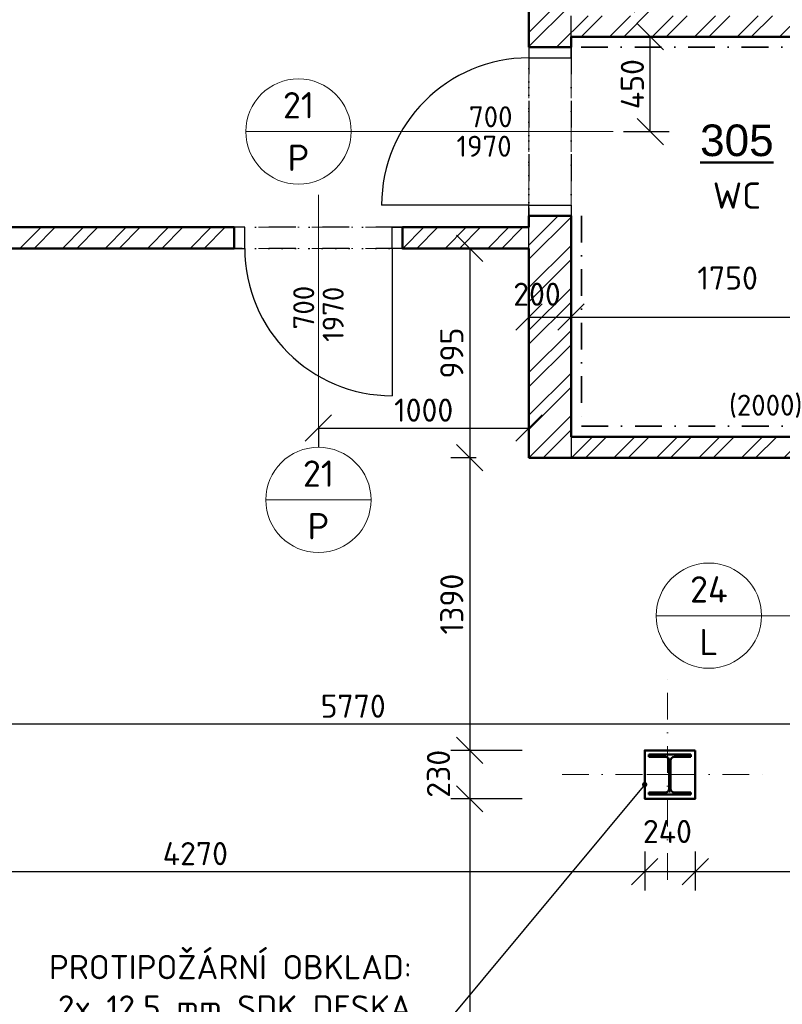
# Model space of a CAD drawing. Header units: millimetres. Extents: x -118752 to 407724, y -73278 to 155058.
# Tile 42 of 256: x 88355 to 91978, y -34874 to -30197. Entities that reach past the tile are written whole.
import ezdxf
from ezdxf.enums import TextEntityAlignment as Align

# ---------------------------------------------------------------- set-up
doc = ezdxf.new("R2010")
doc.units = ezdxf.units.MM
doc.header["$LTSCALE"] = 10
doc.linetypes.add('DASHDOT', pattern=[25.4, 12.7, -6.35, 0, -6.35])
doc.linetypes.add('DOT', pattern=[6.35, 0, -6.35])
for name, color, linetype, lineweight in [('CKBUBLINY', 1, 'Continuous', 18), ('CKBUBLINY_POPIS', 3, 'Continuous', 25), ('CKDVERE_', 7, 'Continuous', 25), ('CKDVERE_NADROVINOU', 1, 'DASHDOT', 18), ('CKDVERE_OSY', 1, 'Continuous', 18), ('CKDVERE_POPIS', 3, 'Continuous', 25), ('CKDVERE_ZARUBNE_RAM', 5, 'Continuous', 25), ('CKKOTY', 3, 'Continuous', 25), ('CKOBKLAD_POPIS', 3, 'Continuous', 25), ('CKPOPISM', 6, 'Continuous', 50), ('CKPOPISM_POPIS', 3, 'Continuous', 25), ('CKRASTR', 7, 'DASHDOT', 15), ('CKSTENY_NADROVINOU', 7, 'DASHDOT', 25), ('CKSTENY_PODROVINOU', 7, 'Continuous', 25), ('CKSTENY_REZ', 6, 'Continuous', 50), ('CKTEXTY_MALE', 3, 'Continuous', 18), ('CSPROFILY_OSY', 1, 'DASHDOT', 18), ('CSPROFILY_REZY', 4, 'Continuous', 50), ('obklady', 4, 'DASHDOT', 35), ('pohledy', 7, 'Continuous', 25), ('srafy', 7, 'Continuous', 18)]:
    doc.layers.add(name, color=color, linetype=linetype, lineweight=lineweight)
doc.layers.add('CKDVERE_DORAZ', color=7, linetype='DOT', lineweight=25, plot=False)
doc.styles.add('Arial', font='arial.ttf', dxfattribs={"width": 0.8})
doc.styles.get("Standard").update_dxf_attribs({"font": 'isocpeur.ttf'})
doc.dimstyles.new('CADKON', dxfattribs={"dimscale": 50, "dimtxt": 2.2, "dimasz": 2.5, "dimexe": 1.8, "dimexo": 5, "dimgap": 0.6, "dimtad": 1, "dimrnd": 1, "dimtxsty": 'Standard', "dimblk1": 'OBLIQUE', "dimblk2": 'OBLIQUE', "dimsah": 1, "dimcen": 2.5, "dimadec": 1, "dimazin": 2, "dimtfac": 1, "dimtdec": 4, "dimtix": 1, "dimtmove": 2, "dimatfit": 3, "dimldrblk": 'OPEN30', "dimfxl": 5, "dimfxlon": 1, "dimtolj": 1, "dimarcsym": 0})
doc.dimstyles.new('CADKON$7', dxfattribs={"dimscale": 100, "dimtxt": 2.5, "dimasz": 2.5, "dimexe": 1.8, "dimexo": 5, "dimgap": 0.6, "dimtad": 1, "dimrnd": 1, "dimtxsty": 'Standard', "dimblk1": 'OBLIQUE', "dimblk2": 'OBLIQUE', "dimsah": 1, "dimcen": 2.5, "dimadec": 1, "dimazin": 2, "dimtfac": 1, "dimtdec": 4, "dimtix": 1, "dimtmove": 0, "dimatfit": 3, "dimldrblk": 'DOTSMALL', "dimfxl": 5, "dimfxlon": 1, "dimtfill": 1, "dimtolj": 1, "dimarcsym": 0})

# ---------------------------------------------------------------- blocks, each defined once
blk = doc.blocks.new('_OBLIQUE')
at = {"color": 0, "linetype": 'ByBlock'}
blk.add_line((-0.5, -0.5), (0.5, 0.5), dxfattribs=at)
blk = doc.blocks.new('*D8097')
at = {"layer": 'CKKOTY', "color": 0, "lineweight": -2}
for p, q in [((90974.38723508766, -28677.97636134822), (90974.38723508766, -28945.74278788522)), ((90774.38723508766, -29285.74278788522), (90774.38723508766, -28945.74278788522)), ((90974.38723508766, -29035.74278788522), (90774.38723508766, -29035.74278788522))]:
    blk.add_line(p, q, dxfattribs=at)
at = {"layer": 'Defpoints', "color": 0}
for p in [(90774.38723508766, -29035.74278788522), (90974.38723508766, -29177.97636134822), (90774.38723508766, -30327.97636134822)]:
    blk.add_point(p, dxfattribs=at)
at = {"layer": 'CKKOTY', "color": 0, "lineweight": -2, "xscale": 125, "yscale": 125, "zscale": 125, "rotation": 180}
blk.add_blockref('_OBLIQUE', (90774.38723508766, -29035.74278788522), dxfattribs=at)
at = {"layer": 'CKKOTY', "color": 0, "lineweight": -2, "xscale": 125, "yscale": 125, "zscale": 125}
blk.add_blockref('_OBLIQUE', (90974.38723508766, -29035.74278788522), dxfattribs=at)
at = {"layer": 'CKKOTY', "color": 0, "insert": (90488.66010237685, -28848.31908248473), "char_height": 110, "attachment_point": 5}
blk.add_mtext('\\A1;200', dxfattribs=at)
blk = doc.blocks.new('_Open30')
at = {"color": 0, "lineweight": -2}
for p, q in [((-1, 0.26794919), (0, 0)), ((0, 0), (-1, -0.26794919)), ((0, 0), (-1, 0))]:
    blk.add_line(p, q, dxfattribs=at)
blk = doc.blocks.new('*D8098')
at = {"layer": 'CKKOTY', "color": 0, "lineweight": -2}
for p, q in [((87054.38729215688, -28782.98136134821), (87054.38729215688, -28945.74278788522)), ((90774.38723508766, -29285.74278788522), (90774.38723508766, -28945.74278788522)), ((90774.38723508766, -29035.74278788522), (87054.38729215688, -29035.74278788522))]:
    blk.add_line(p, q, dxfattribs=at)
at = {"layer": 'Defpoints', "color": 0}
for p in [(87054.38729215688, -29035.74278788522), (87054.38729215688, -29282.98136134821), (90774.38723508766, -30327.97636134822)]:
    blk.add_point(p, dxfattribs=at)
at = {"layer": 'CKKOTY', "color": 0, "lineweight": -2, "xscale": 125, "yscale": 125, "zscale": 125, "rotation": 180}
blk.add_blockref('_OBLIQUE', (87054.38729215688, -29035.74278788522), dxfattribs=at)
at = {"layer": 'CKKOTY', "color": 0, "lineweight": -2, "xscale": 125, "yscale": 125, "zscale": 125}
blk.add_blockref('_OBLIQUE', (90774.38723508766, -29035.74278788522), dxfattribs=at)
at = {"layer": 'CKKOTY', "color": 0, "insert": (88914.38726362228, -28950.74278788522), "char_height": 110, "attachment_point": 5}
blk.add_mtext('\\A1;3720', dxfattribs=at)
blk = doc.blocks.new('*D8123')
at = {"layer": 'CKKOTY', "color": 0, "lineweight": -2}
for p, q in [((87054.38729215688, -33377.98136134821), (87054.38729215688, -33452.78196614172)), ((92824.38729215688, -33477.98136134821), (92824.38729215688, -33452.78196614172)), ((92824.38729215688, -33542.78196614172), (87054.38729215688, -33542.78196614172))]:
    blk.add_line(p, q, dxfattribs=at)
at = {"layer": 'Defpoints', "color": 0}
for p in [(87054.38729215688, -33542.78196614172), (87054.38729215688, -33877.98136134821), (92824.38729215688, -33977.98136134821)]:
    blk.add_point(p, dxfattribs=at)
at = {"layer": 'CKKOTY', "color": 0, "lineweight": -2, "xscale": 125, "yscale": 125, "zscale": 125, "rotation": 180}
blk.add_blockref('_OBLIQUE', (87054.38729215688, -33542.78196614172), dxfattribs=at)
at = {"layer": 'CKKOTY', "color": 0, "lineweight": -2, "xscale": 125, "yscale": 125, "zscale": 125}
blk.add_blockref('_OBLIQUE', (92824.38729215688, -33542.78196614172), dxfattribs=at)
at = {"layer": 'CKKOTY', "color": 0, "insert": (89939.38729215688, -33457.78196614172), "char_height": 110, "attachment_point": 5}
blk.add_mtext('\\A1;5770', dxfattribs=at)
blk = doc.blocks.new('*D8890')
at = {"layer": 'CKKOTY', "color": 0, "lineweight": -2}
for p, q in [((91350.98684151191, -30727.97636134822), (91350.98684151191, -30277.97636134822)), ((91424.38723508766, -30277.97636134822), (91440.98684151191, -30277.97636134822)), ((91224.38723508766, -30727.97636134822), (91440.98684151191, -30727.97636134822))]:
    blk.add_line(p, q, dxfattribs=at)
at = {"layer": 'Defpoints', "color": 0}
for p in [(91174.38723508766, -30277.97636134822), (91350.98684151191, -30277.97636134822), (90974.38723508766, -30727.97636134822)]:
    blk.add_point(p, dxfattribs=at)
at = {"layer": 'CKKOTY', "color": 0, "lineweight": -2, "xscale": 125, "yscale": 125, "zscale": 125}
for p, rotation in [((91350.98684151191, -30277.97636134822), 90), ((91350.98684151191, -30727.97636134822), 270)]:
    blk.add_blockref('_OBLIQUE', p, dxfattribs=dict(at, rotation=rotation))
at = {"layer": 'CKKOTY', "color": 0, "insert": (91265.98684151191, -30502.97636134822), "char_height": 110, "attachment_point": 5, "rotation": 90}
blk.add_mtext('\\A1;450', dxfattribs=at)
blk = doc.blocks.new('*D8902')
at = {"layer": 'CKKOTY', "color": 0, "lineweight": -2}
for p, q in [((87054.38729215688, -34127.98136134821), (87054.38729215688, -34333.35503555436)), ((91324.38729215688, -34147.98136134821), (91324.38729215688, -34333.35503555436)), ((87054.38729215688, -34243.35503555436), (91324.38729215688, -34243.35503555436))]:
    blk.add_line(p, q, dxfattribs=at)
at = {"layer": 'Defpoints', "color": 0}
for p in [(87054.38729215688, -33877.98136134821), (91324.38729215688, -33897.98136134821), (91324.38729215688, -34243.35503555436)]:
    blk.add_point(p, dxfattribs=at)
at = {"layer": 'CKKOTY', "color": 0, "lineweight": -2, "xscale": 125, "yscale": 125, "zscale": 125, "rotation": 180}
blk.add_blockref('_OBLIQUE', (87054.38729215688, -34243.35503555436), dxfattribs=at)
at = {"layer": 'CKKOTY', "color": 0, "lineweight": -2, "xscale": 125, "yscale": 125, "zscale": 125}
blk.add_blockref('_OBLIQUE', (91324.38729215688, -34243.35503555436), dxfattribs=at)
at = {"layer": 'CKKOTY', "color": 0, "insert": (89189.38729215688, -34158.35503555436), "char_height": 110, "attachment_point": 5}
blk.add_mtext('\\A1;4270', dxfattribs=at)
blk = doc.blocks.new('*D8903')
at = {"layer": 'CKKOTY', "color": 0, "lineweight": -2}
for p, q in [((91324.38729215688, -34147.98136134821), (91324.38729215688, -34333.35503555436)), ((91564.38729215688, -34147.98136134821), (91564.38729215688, -34333.35503555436)), ((91324.38729215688, -34243.35503555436), (91564.38729215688, -34243.35503555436))]:
    blk.add_line(p, q, dxfattribs=at)
at = {"layer": 'Defpoints', "color": 0}
for p in [(91324.38729215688, -33897.98136134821), (91564.38729215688, -33897.98136134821), (91564.38729215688, -34243.35503555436)]:
    blk.add_point(p, dxfattribs=at)
at = {"layer": 'CKKOTY', "color": 0, "lineweight": -2, "xscale": 125, "yscale": 125, "zscale": 125, "rotation": 180}
blk.add_blockref('_OBLIQUE', (91324.38729215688, -34243.35503555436), dxfattribs=at)
at = {"layer": 'CKKOTY', "color": 0, "lineweight": -2, "xscale": 125, "yscale": 125, "zscale": 125}
blk.add_blockref('_OBLIQUE', (91564.38729215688, -34243.35503555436), dxfattribs=at)
at = {"layer": 'CKKOTY', "color": 0, "insert": (91432.37296241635, -34053.14294899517), "char_height": 110, "attachment_point": 5}
blk.add_mtext('\\A1;240', dxfattribs=at)
blk = doc.blocks.new('*D8904')
at = {"layer": 'CKKOTY', "color": 0, "lineweight": -2}
for p, q in [((91564.38729215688, -34147.98136134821), (91564.38729215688, -34333.35503555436)), ((92824.38729215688, -34227.98136134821), (92824.38729215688, -34333.35503555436)), ((91564.38729215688, -34243.35503555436), (92824.38729215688, -34243.35503555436))]:
    blk.add_line(p, q, dxfattribs=at)
at = {"layer": 'Defpoints', "color": 0}
for p in [(91564.38729215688, -33897.98136134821), (92824.38729215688, -33977.98136134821), (92824.38729215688, -34243.35503555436)]:
    blk.add_point(p, dxfattribs=at)
at = {"layer": 'CKKOTY', "color": 0, "lineweight": -2, "xscale": 125, "yscale": 125, "zscale": 125, "rotation": 180}
blk.add_blockref('_OBLIQUE', (91564.38729215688, -34243.35503555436), dxfattribs=at)
at = {"layer": 'CKKOTY', "color": 0, "lineweight": -2, "xscale": 125, "yscale": 125, "zscale": 125}
blk.add_blockref('_OBLIQUE', (92824.38729215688, -34243.35503555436), dxfattribs=at)
at = {"layer": 'CKKOTY', "color": 0, "insert": (92194.38729215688, -34158.35503555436), "char_height": 110, "attachment_point": 5}
blk.add_mtext('\\A1;1260', dxfattribs=at)
blk = doc.blocks.new('*D8908')
at = {"layer": 'CKKOTY', "color": 0, "lineweight": -2}
for p, q in [((90524.38723508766, -31282.98136134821), (90402.92278460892, -31282.98136134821)), ((90492.92278460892, -31282.98136134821), (90492.92278460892, -32277.97636134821)), ((90524.38723508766, -32277.97636134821), (90402.92278460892, -32277.97636134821))]:
    blk.add_line(p, q, dxfattribs=at)
at = {"layer": 'Defpoints', "color": 0}
for p in [(90774.38723508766, -31282.98136134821), (90492.92278460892, -32277.97636134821), (90774.38723508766, -32277.97636134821)]:
    blk.add_point(p, dxfattribs=at)
at = {"layer": 'CKKOTY', "color": 0, "lineweight": -2, "xscale": 125, "yscale": 125, "zscale": 125}
for p, rotation in [((90492.92278460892, -31282.98136134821), 90), ((90492.92278460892, -32277.97636134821), 270)]:
    blk.add_blockref('_OBLIQUE', p, dxfattribs=dict(at, rotation=rotation))
at = {"layer": 'CKKOTY', "color": 0, "insert": (90407.92278460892, -31780.47886134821), "char_height": 110, "attachment_point": 5, "rotation": 90}
blk.add_mtext('\\A1;995', dxfattribs=at)
blk = doc.blocks.new('*D8909')
at = {"layer": 'CKKOTY', "color": 0, "lineweight": -2}
for p, q in [((90524.38723508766, -32277.97636134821), (90402.92278460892, -32277.97636134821)), ((90492.92278460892, -32277.97636134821), (90492.92278460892, -33667.98136134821)), ((90742.92278460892, -33667.98136134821), (90402.92278460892, -33667.98136134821))]:
    blk.add_line(p, q, dxfattribs=at)
at = {"layer": 'Defpoints', "color": 0}
for p in [(90774.38723508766, -32277.97636134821), (90492.92278460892, -33667.98136134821), (91324.38729215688, -33667.98136134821)]:
    blk.add_point(p, dxfattribs=at)
at = {"layer": 'CKKOTY', "color": 0, "lineweight": -2, "xscale": 125, "yscale": 125, "zscale": 125}
for p, rotation in [((90492.92278460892, -32277.97636134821), 90), ((90492.92278460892, -33667.98136134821), 270)]:
    blk.add_blockref('_OBLIQUE', p, dxfattribs=dict(at, rotation=rotation))
at = {"layer": 'CKKOTY', "color": 0, "insert": (90407.92278460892, -32972.97886134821), "char_height": 110, "attachment_point": 5, "rotation": 90}
blk.add_mtext('\\A1;1390', dxfattribs=at)
blk = doc.blocks.new('*D8910')
at = {"layer": 'CKKOTY', "color": 0, "lineweight": -2}
for p, q in [((90742.92278460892, -33667.98136134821), (90402.92278460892, -33667.98136134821)), ((90492.92278460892, -33667.98136134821), (90492.92278460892, -33897.98136134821)), ((90742.92278460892, -33897.98136134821), (90402.92278460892, -33897.98136134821))]:
    blk.add_line(p, q, dxfattribs=at)
at = {"layer": 'Defpoints', "color": 0}
for p in [(91324.38729215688, -33667.98136134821), (90492.92278460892, -33897.98136134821), (91324.38729215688, -33897.98136134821)]:
    blk.add_point(p, dxfattribs=at)
at = {"layer": 'CKKOTY', "color": 0, "lineweight": -2, "xscale": 125, "yscale": 125, "zscale": 125}
for p, rotation in [((90492.92278460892, -33667.98136134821), 90), ((90492.92278460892, -33897.98136134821), 270)]:
    blk.add_blockref('_OBLIQUE', p, dxfattribs=dict(at, rotation=rotation))
at = {"layer": 'CKKOTY', "color": 0, "insert": (90344.6706889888, -33779.09071789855), "char_height": 110, "attachment_point": 5, "rotation": 90}
blk.add_mtext('\\A1;230', dxfattribs=at)
blk = doc.blocks.new('*D8911')
at = {"layer": 'CKKOTY', "color": 0, "lineweight": -2}
for p, q in [((90742.92278460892, -33897.98136134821), (90402.92278460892, -33897.98136134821)), ((90492.92278460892, -33897.98136134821), (90492.92278460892, -37408.48136134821)), ((90742.92278460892, -37408.48136134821), (90402.92278460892, -37408.48136134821))]:
    blk.add_line(p, q, dxfattribs=at)
at = {"layer": 'Defpoints', "color": 0}
for p in [(91324.38729215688, -33897.98136134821), (90492.92278460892, -37408.48136134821), (91194.38729215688, -37408.48136134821)]:
    blk.add_point(p, dxfattribs=at)
at = {"layer": 'CKKOTY', "color": 0, "lineweight": -2, "xscale": 125, "yscale": 125, "zscale": 125}
for p, rotation in [((90492.92278460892, -33897.98136134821), 90), ((90492.92278460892, -37408.48136134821), 270)]:
    blk.add_blockref('_OBLIQUE', p, dxfattribs=dict(at, rotation=rotation))
at = {"layer": 'CKKOTY', "color": 0, "insert": (90407.92278460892, -35653.23136134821), "char_height": 110, "attachment_point": 5, "rotation": 90}
blk.add_mtext('\\A1;3510', dxfattribs=at)
blk = doc.blocks.new('*D8913')
at = {"layer": 'CKKOTY', "color": 0, "lineweight": -2}
for p, q in [((89774.38723508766, -32136.5761512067), (90774.38723508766, -32136.5761512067)), ((89774.38723508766, -32139.19914399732), (89774.38723508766, -32226.5761512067)), ((90774.38723508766, -32139.19914399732), (90774.38723508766, -32226.5761512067))]:
    blk.add_line(p, q, dxfattribs=at)
at = {"layer": 'Defpoints', "color": 0}
for p in [(89774.38723508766, -31889.19914399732), (90774.38723508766, -31889.19914399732), (90774.38723508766, -32136.5761512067)]:
    blk.add_point(p, dxfattribs=at)
at = {"layer": 'CKKOTY', "color": 0, "lineweight": -2, "xscale": 125, "yscale": 125, "zscale": 125, "rotation": 180}
blk.add_blockref('_OBLIQUE', (89774.38723508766, -32136.5761512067), dxfattribs=at)
at = {"layer": 'CKKOTY', "color": 0, "lineweight": -2, "xscale": 125, "yscale": 125, "zscale": 125}
blk.add_blockref('_OBLIQUE', (90774.38723508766, -32136.5761512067), dxfattribs=at)
at = {"layer": 'CKKOTY', "color": 0, "insert": (90274.38723508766, -32051.5761512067), "char_height": 110, "attachment_point": 5}
blk.add_mtext('\\A1;1000', dxfattribs=at)
blk = doc.blocks.new('*D8917')
at = {"layer": 'CKKOTY', "color": 0, "lineweight": -2}
for p, q in [((90774.38723508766, -31532.98136134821), (90774.38723508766, -31699.1405546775)), ((90974.38723508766, -31532.98136134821), (90974.38723508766, -31699.1405546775)), ((90774.38723508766, -31609.1405546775), (90974.38723508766, -31609.1405546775))]:
    blk.add_line(p, q, dxfattribs=at)
at = {"layer": 'Defpoints', "color": 0}
for p in [(90774.38723508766, -31282.98136134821), (90974.38723508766, -31282.98136134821), (90974.38723508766, -31609.1405546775)]:
    blk.add_point(p, dxfattribs=at)
at = {"layer": 'CKKOTY', "color": 0, "lineweight": -2, "xscale": 125, "yscale": 125, "zscale": 125, "rotation": 180}
blk.add_blockref('_OBLIQUE', (90774.38723508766, -31609.1405546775), dxfattribs=at)
at = {"layer": 'CKKOTY', "color": 0, "lineweight": -2, "xscale": 125, "yscale": 125, "zscale": 125}
blk.add_blockref('_OBLIQUE', (90974.38723508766, -31609.1405546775), dxfattribs=at)
at = {"layer": 'CKKOTY', "color": 0, "insert": (90812.73079308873, -31500.94194624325), "char_height": 110, "attachment_point": 5}
blk.add_mtext('\\A1;200', dxfattribs=at)
blk = doc.blocks.new('*D8934')
at = {"layer": 'CKKOTY', "color": 0, "lineweight": -2}
for p, q in [((90974.38723508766, -31677.97636134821), (90974.38723508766, -31519.1405546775)), ((92724.38729215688, -31677.97636134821), (92724.38729215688, -31519.1405546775)), ((90974.38723508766, -31609.1405546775), (92724.38729215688, -31609.1405546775))]:
    blk.add_line(p, q, dxfattribs=at)
at = {"layer": 'Defpoints', "color": 0}
for p in [(92724.38729215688, -31609.1405546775), (90974.38723508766, -32177.97636134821), (92724.38729215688, -32177.97636134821)]:
    blk.add_point(p, dxfattribs=at)
at = {"layer": 'CKKOTY', "color": 0, "lineweight": -2, "xscale": 125, "yscale": 125, "zscale": 125, "rotation": 180}
blk.add_blockref('_OBLIQUE', (90974.38723508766, -31609.1405546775), dxfattribs=at)
at = {"layer": 'CKKOTY', "color": 0, "lineweight": -2, "xscale": 125, "yscale": 125, "zscale": 125}
blk.add_blockref('_OBLIQUE', (92724.38729215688, -31609.1405546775), dxfattribs=at)
at = {"layer": 'CKKOTY', "color": 0, "insert": (91718.48547251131, -31424.07723299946), "char_height": 110, "attachment_point": 5}
blk.add_mtext('\\A1;1750', dxfattribs=at)
blk = doc.blocks.new('_Open90')
at = {"color": 0, "lineweight": -2}
for p, q in [((-0.5, 0.5), (0, 0)), ((0, 0), (-1, 0)), ((0, 0), (-0.5, -0.5))]:
    blk.add_line(p, q, dxfattribs=at)
blk = doc.blocks.new('CK_BUBBLE_2_0_0')
at = {"color": 0, "linetype": 'ByBlock', "lineweight": -2}
blk.add_line((1, -3.552713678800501e-15), (-1, -3.552713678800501e-15), dxfattribs=at)
blk.add_circle((0, -3.552713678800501e-15), 1, dxfattribs=at)
blk = doc.blocks.new('CK_S_EXT_HEAHEA200')
for p, q in [((-100, 95), (100, 95.00000000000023)), ((-100, 95), (-100, 85)), ((100, 95.00000000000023), (100, 85.00000000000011)), ((-100, 85), (-21.25, 85.00000000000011)), ((-3.25, -67), (-3.25, 67.00000000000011)), ((3.25, -67), (3.25, 67.00000000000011)), ((100, 85.00000000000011), (21.25, 85.00000000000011)), ((-100, -95), (-100, -85)), ((-100, -85), (-21.25, -85)), ((100, -85), (21.25, -85)), ((100, -95), (100, -85)), ((-100, -95), (100, -95))]:
    blk.add_line(p, q)
for centre, start, end in [((-21.25, 67.00000000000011), 0, 90), ((21.25, 67.00000000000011), 90, 180), ((-21.25, -67), 270, 0), ((21.25, -67), 180, 270)]:
    blk.add_arc(centre, 18, start, end)
blk = doc.blocks.new('CKBL2032316081319')

msp = doc.modelspace()

# ---------------------------------------------------------------- hatches: boundary and pattern name
at = {"layer": 'srafy', "transparency": 33554661}
h = msp.add_hatch(dxfattribs=at)
h.set_pattern_fill('ANSI32', color=256, scale=15, style=0)
h.set_pattern_definition([(45, (0, 0), (-101.027881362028, 101.027881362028), []), (45, (67.35195, 0), (-101.027881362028, 101.027881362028), [])])
h.paths.add_polyline_path([(94124.38729215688, -29177.97636134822), (94074.38729215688, -29177.97636134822), (94024.38729215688, -29177.97636134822), (94024.38729215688, -29277.97636134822), (94124.38729215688, -29277.97636134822), (94174.38729215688, -29277.97636134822), (94224.38729215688, -29277.97636134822), (94224.38729215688, -28107.94821384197), (94124.38729215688, -28107.94821384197)])
h.paths.add_polyline_path([(92824.38729215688, -29277.97636134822), (92924.38729215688, -29277.97636134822), (93224.38729215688, -29277.97636134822), (93224.38729215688, -29177.97636134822), (92899.38729215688, -29177.97636134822), (92824.38729215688, -29177.97636134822), (92624.38729215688, -29177.97636134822), (92524.38729215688, -29177.97636134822), (92474.38729215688, -29177.97636134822), (92474.38729215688, -29277.97636134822)])
h.paths.add_polyline_path([(92624.38729215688, -28677.97636134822), (92624.38729215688, -28602.97636134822), (92624.38729215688, -28107.94821384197), (92524.38729215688, -28107.94821384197), (92524.38729215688, -29177.97636134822), (92624.38729215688, -29177.97636134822)])
h.paths.add_polyline_path([(92824.38729215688, -28677.97636134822), (92824.38729215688, -29127.97636134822), (92899.38729215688, -29127.97636134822), (92899.38729215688, -28602.97636134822), (92674.38729215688, -28602.97636134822), (92674.38729215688, -28677.97636134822)])
h.paths.add_polyline_path([(91674.38729215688, -29277.97636134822), (91674.38729215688, -29177.97636134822), (90974.38723508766, -29177.97636134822), (90974.38723508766, -29277.97636134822), (91274.38723508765, -29277.97636134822), (91349.38723508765, -29277.97636134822)])
h.paths.add_polyline_path([(91274.38723508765, -29277.97636134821), (91274.38723508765, -30177.97636134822), (91349.38723508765, -30177.97636134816), (91349.38723508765, -29973.4005807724), (91349.38723508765, -29482.5522400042), (91349.38723508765, -29277.97636134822)])
h.paths.add_polyline_path([(90974.38723508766, -29277.97636134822), (90974.38723508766, -29177.97636134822), (90974.38723508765, -28737.67126002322), (90974.38723508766, -28378.28146267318), (90974.38723508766, -28107.94821384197), (90774.38723508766, -28107.94821384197), (90774.38723508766, -29831.79810525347), (90803.66248251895, -29831.79810525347), (90974.38723508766, -29705.12343812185)])
h.paths.add_polyline_path([(90803.66248251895, -29831.79810525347), (90774.38723508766, -29831.79810525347), (90774.38723508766, -30327.97636134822), (90974.38723508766, -30327.97636134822), (90974.38723508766, -30277.97636134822), (90974.38723508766, -30177.97636134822), (90974.38723508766, -29705.12343812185)])
h.paths.add_polyline_path([(91349.38723508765, -30177.97636134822), (91274.38723508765, -30177.97636134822), (90974.38723508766, -30177.97636134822), (90974.38723508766, -30277.97636134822), (92724.38729215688, -30277.97636134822), (92724.38729215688, -30177.97636134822)])
h.paths.add_polyline_path([(90774.38723508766, -31282.98136134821), (90774.38723508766, -32277.97636134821), (90974.38723508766, -32277.97636134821), (90974.38723508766, -32177.97636134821), (90974.38723508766, -31127.97636134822), (90774.38723508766, -31127.97636134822), (90774.38723508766, -31182.98136134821)])
h.paths.add_polyline_path([(90974.38723508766, -32277.97636134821), (92724.38729215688, -32277.97636134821), (92724.38729215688, -32177.97636134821), (90974.38723508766, -32177.97636134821)])
edge = h.paths.add_edge_path()
edge.add_line((92724.49323316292, -31481.88058040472), (92724.49284558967, -31972.72892181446))
edge.add_arc((92483.66913138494, -31027.27504435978), 975.6429140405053, 284.28396017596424, 284.29035676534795, ccw=False)
edge.add_line((92724.38729215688, -31972.75580185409), (92724.38729215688, -32177.97636134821))
edge.add_line((92724.38729215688, -32177.97636134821), (92724.38729215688, -32277.97636134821))
edge.add_line((92724.38729215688, -32277.97636134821), (92824.38729215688, -32277.97636134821))
edge.add_line((92824.38729215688, -32277.97636134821), (92924.38729215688, -32277.97636134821))
edge.add_line((92924.38729215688, -32277.97636134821), (92924.38729215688, -30177.97636134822))
edge.add_line((92924.38729215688, -30177.97636134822), (92824.38729215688, -30177.97636134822))
edge.add_line((92824.38729215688, -30177.97636134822), (92724.38729215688, -30177.97636134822))
edge.add_line((92724.38729215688, -30177.97636134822), (92724.38729215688, -30277.97636134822))
edge.add_line((92724.38729215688, -30277.97636134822), (92724.38729215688, -30546.16698235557))
edge.add_arc((92704.39263937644, -30548.22609389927), 20.1004, -2.6147972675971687e-12, 5.879770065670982, ccw=False)
edge.add_line((92724.49303937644, -30548.22609389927), (92724.49303937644, -30907.61589124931))
edge.add_arc((92704.39263937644, -30907.61589124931), 20.1004, 354.12022993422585, 360, ccw=False)
edge.add_line((92724.38729215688, -30909.67500279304), (92724.38729215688, -31481.85395212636))
edge.add_arc((92476.71944833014, -32467.42825259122), 1016.216543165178, 75.88789759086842, 75.89405649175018, ccw=False)
h.paths.add_polyline_path([(92750.76665450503, -28673.88904156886), (92750.76665450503, -28467.2223749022), (94737.43332117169, -28467.2223749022), (94737.43332117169, -28673.88904156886)], flags=24)
h.paths.add_polyline_path([(93090.76665450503, -28673.88904156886), (93090.76665450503, -28467.2223749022), (94397.43332117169, -28467.2223749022), (94397.43332117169, -28673.88904156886)], flags=24)
h.paths.add_polyline_path([(93105.76665450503, -28673.88904156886), (93105.76665450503, -28467.2223749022), (94382.43332117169, -28467.2223749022), (94382.43332117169, -28673.88904156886)], flags=24)
h.paths.add_polyline_path([(92592.38729215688, -28868.24278788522), (92856.38729215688, -28868.24278788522), (92856.38729215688, -29033.24278788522), (92592.38729215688, -29033.24278788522)], flags=24)
h.paths.add_polyline_path([(92592.38729215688, -28868.24278788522), (92856.38729215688, -28868.24278788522), (92856.38729215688, -29033.24278788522), (92592.38729215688, -29033.24278788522)], flags=24)
h.paths.add_polyline_path([(92750.76665450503, -28673.88904156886), (92750.76665450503, -28467.2223749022), (94737.43332117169, -28467.2223749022), (94737.43332117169, -28673.88904156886)], flags=24)
h.paths.add_polyline_path([(90257.21540380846, -28963.12332149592), (90257.21540380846, -28756.45665482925), (92243.88207047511, -28756.45665482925), (92243.88207047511, -28963.12332149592)], flags=24)
h.paths.add_polyline_path([(90597.21540380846, -28963.12332149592), (90597.21540380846, -28756.45665482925), (91903.88207047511, -28756.45665482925), (91903.88207047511, -28963.12332149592)], flags=24)
h.paths.add_polyline_path([(90877.21540380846, -28963.12332149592), (90877.21540380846, -28796.45665482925), (91623.88207047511, -28796.45665482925), (91623.88207047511, -28963.12332149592)], flags=24)
h.paths.add_polyline_path([(90612.21540380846, -28963.12332149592), (90612.21540380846, -28756.45665482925), (91888.88207047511, -28756.45665482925), (91888.88207047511, -28963.12332149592)], flags=24)
h.paths.add_polyline_path([(90680.73079308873, -31418.44194624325), (90944.73079308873, -31418.44194624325), (90944.73079308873, -31583.44194624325), (90680.73079308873, -31583.44194624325)], flags=24)
h = msp.add_hatch(dxfattribs=at)
h.set_pattern_fill('ANSI32', color=256, scale=15, style=0)
h.set_pattern_definition([(45, (0, -47101.14728999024), (-101.027881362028, 101.027881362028), []), (45, (67.35195, -47101.14728999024), (-101.027881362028, 101.027881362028), [])])
h.paths.add_polyline_path([(89374.38723508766, -31282.98136134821), (89374.38723508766, -31182.98136134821), (87054.38729215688, -31182.98136134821), (87054.38729215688, -31282.98136134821)])
h.paths.add_polyline_path([(90174.38723508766, -31282.98136134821), (90174.38723508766, -31182.98136134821), (90774.38723508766, -31182.98136134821), (90774.38723508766, -31282.98136134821)])

# ---------------------------------------------------------------- linework, layer by layer
at = {"layer": 'CKBUBLINY'}
for p, q in [((89929.38723508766, -30727.97636134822), (89929.38723508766, -30727.97636134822)), ((89774.38723508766, -32227.98136134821), (89774.38723508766, -32227.98136134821)), ((91879.38729215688, -33027.97886134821), (91879.38729215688, -33027.97886134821))]:
    msp.add_line(p, q, dxfattribs=at)
at = {"layer": 'CKDVERE_'}
for p, q in [((90774.38723508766, -31077.97636134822), (90074.38723508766, -31077.97636134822)), ((90124.38723508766, -31282.98136134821), (90124.38723508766, -31982.98136134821))]:
    msp.add_line(p, q, dxfattribs=at)
for centre, start, end in [((90774.38723508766, -31077.97636134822), 90, 180), ((90124.38723508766, -31282.98136134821), 180, 270)]:
    msp.add_arc(centre, 700, start, end, dxfattribs=at)
at = {"layer": 'CKDVERE_DORAZ'}
for p, q in [((90774.38723508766, -31127.97636134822), (90774.38723508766, -30327.97636134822)), ((90174.38723508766, -31282.98136134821), (89374.38723508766, -31282.98136134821))]:
    msp.add_line(p, q, dxfattribs=at)
at = {"layer": 'CKDVERE_NADROVINOU'}
for p, q in [((90774.38723508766, -31077.97636134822), (90774.38723508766, -30377.97636134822)), ((90974.38723508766, -31077.97636134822), (90974.38723508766, -30377.97636134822)), ((90124.38723508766, -31182.98136134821), (89424.38723508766, -31182.98136134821)), ((90124.38723508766, -31282.98136134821), (89424.38723508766, -31282.98136134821))]:
    msp.add_line(p, q, dxfattribs=at)
at = {"layer": 'CKDVERE_OSY'}
for p, q in [((89929.38723508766, -30727.97636134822), (91174.38723508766, -30727.97636134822)), ((89774.38723508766, -31027.98136134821), (89774.38723508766, -32227.98136134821)), ((91879.38729215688, -33027.97886134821), (93079.38729215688, -33027.97886134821))]:
    msp.add_line(p, q, dxfattribs=at)
at = {"layer": 'CKDVERE_ZARUBNE_RAM'}
for p, q in [((90774.38723508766, -30327.97636134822), (90774.38723508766, -30377.97636134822)), ((90974.38723508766, -30327.97636134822), (90774.38723508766, -30327.97636134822)), ((90974.38723508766, -30377.97636134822), (90974.38723508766, -30327.97636134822)), ((90774.38723508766, -30377.97636134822), (90974.38723508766, -30377.97636134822)), ((90774.38723508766, -31127.97636134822), (90774.38723508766, -31077.97636134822)), ((90774.38723508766, -31077.97636134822), (90974.38723508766, -31077.97636134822)), ((90974.38723508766, -31077.97636134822), (90974.38723508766, -31127.97636134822)), ((90974.38723508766, -31127.97636134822), (90774.38723508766, -31127.97636134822)), ((89424.38723508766, -31182.98136134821), (89374.38723508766, -31182.98136134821)), ((89374.38723508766, -31182.98136134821), (89374.38723508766, -31282.98136134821)), ((89424.38723508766, -31282.98136134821), (89424.38723508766, -31182.98136134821)), ((90124.38723508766, -31282.98136134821), (90124.38723508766, -31182.98136134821)), ((90124.38723508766, -31182.98136134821), (90174.38723508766, -31182.98136134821)), ((90174.38723508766, -31182.98136134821), (90174.38723508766, -31282.98136134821)), ((89374.38723508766, -31282.98136134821), (89424.38723508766, -31282.98136134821)), ((90174.38723508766, -31282.98136134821), (90124.38723508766, -31282.98136134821))]:
    msp.add_line(p, q, dxfattribs=at)
at = {"layer": 'CKRASTR'}
for p, q in [((91432.37296241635, -34282.98136134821), (91432.37296241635, -33282.98136134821)), ((90932.37296241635, -33782.98136134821), (91932.37296241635, -33782.98136134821))]:
    msp.add_line(p, q, dxfattribs=at)
at = {"layer": 'CKSTENY_NADROVINOU'}
for p, q in [((90774.38723508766, -30327.97636134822), (90774.38723508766, -31127.97636134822)), ((90974.38723508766, -30327.97636134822), (90974.38723508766, -31127.97636134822)), ((90174.38723508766, -31182.98136134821), (89374.38723508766, -31182.98136134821)), ((90174.38723508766, -31282.98136134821), (89374.38723508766, -31282.98136134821))]:
    msp.add_line(p, q, dxfattribs=at)
at = {"layer": 'CKSTENY_PODROVINOU'}
for p, q in [((90974.38723508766, -30277.97636134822), (90974.38723508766, -30177.97636134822)), ((90774.38723508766, -31282.98136134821), (90774.38723508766, -31182.98136134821))]:
    msp.add_line(p, q, dxfattribs=at)
at = {"layer": 'CKSTENY_PODROVINOU', "color": 0, "linetype": 'Continuous'}
msp.add_line((90974.38723508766, -32177.97636134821), (90974.38723508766, -32277.97636134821), dxfattribs=at)
at = {"layer": 'CKSTENY_REZ'}
for p, q in [((90774.38723508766, -30327.97636134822), (90774.38723508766, -28107.94821384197)), ((92724.38729215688, -30277.97636134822), (90974.38723508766, -30277.97636134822)), ((90974.38723508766, -30327.97636134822), (90974.38723508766, -30277.97636134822)), ((90974.38723508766, -30327.97636134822), (90774.38723508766, -30327.97636134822)), ((90974.38723508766, -31127.97636134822), (90774.38723508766, -31127.97636134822)), ((90774.38723508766, -31182.98136134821), (90774.38723508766, -31127.97636134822)), ((90974.38723508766, -32177.97636134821), (90974.38723508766, -31127.97636134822)), ((87054.38729215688, -31182.98136134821), (89374.38723508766, -31182.98136134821)), ((89374.38723508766, -31282.98136134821), (89374.38723508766, -31182.98136134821)), ((90174.38723508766, -31282.98136134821), (90174.38723508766, -31182.98136134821)), ((90174.38723508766, -31182.98136134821), (90774.38723508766, -31182.98136134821)), ((87054.38729215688, -31282.98136134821), (89374.38723508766, -31282.98136134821)), ((90174.38723508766, -31282.98136134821), (90774.38723508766, -31282.98136134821)), ((90774.38723508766, -32277.97636134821), (90774.38723508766, -31282.98136134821)), ((90974.38723508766, -32177.97636134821), (92724.38729215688, -32177.97636134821)), ((92824.38729215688, -32277.97636134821), (90774.38723508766, -32277.97636134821))]:
    msp.add_line(p, q, dxfattribs=at)
msp.add_lwpolyline([(91564.38729215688, -33667.98136134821), (91324.38729215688, -33667.98136134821), (91324.38729215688, -33897.98136134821), (91564.38729215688, -33897.98136134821)], close=True, dxfattribs=at)
at = {"layer": 'CSPROFILY_OSY'}
for p, q in [((91444.38729215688, -33868.98136134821), (91444.38729215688, -33677.98136134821)), ((91334.38729215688, -33782.98136134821), (91554.38729215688, -33782.98136134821))]:
    msp.add_line(p, q, dxfattribs=at)
at = {"layer": 'obklady'}
msp.add_lwpolyline([(91024.38723508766, -31127.97636134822), (91024.38723508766, -32127.97636134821), (92674.38729215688, -32127.97636134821), (92674.38729215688, -30327.97636134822), (90974.38723508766, -30327.97636134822)], dxfattribs=at)
at = {"layer": 'pohledy'}
msp.add_line((90774.38723508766, -32277.97636134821), (92824.38729215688, -32277.97636134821), dxfattribs=at)

# ---------------------------------------------------------------- block references
at = {"layer": 'CKBUBLINY'}
ref = msp.add_blockref('CK_BUBBLE_2_0_0', (89679.38723508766, -30727.97636134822), dxfattribs=dict(at, xscale=250, yscale=250, zscale=250))
ref.add_attrib('NUM1', '21', dxfattribs={"layer": 'CKBUBLINY_POPIS', "height": 125}).set_placement((89679.38723508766, -30665.47636134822), align=Align.CENTER)
ref.add_attrib('NUM2', 'P', dxfattribs={"layer": 'CKBUBLINY_POPIS', "height": 125}).set_placement((89679.38723508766, -30790.47636134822), align=Align.TOP_CENTER)
ref = msp.add_blockref('CK_BUBBLE_2_0_0', (89774.38723508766, -32477.98136134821), dxfattribs=dict(at, xscale=250, yscale=250, zscale=250))
ref.add_attrib('NUM1', '21', dxfattribs={"layer": 'CKBUBLINY_POPIS', "height": 125}).set_placement((89774.38723508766, -32415.48136134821), align=Align.CENTER)
ref.add_attrib('NUM2', 'P', dxfattribs={"layer": 'CKBUBLINY_POPIS', "height": 125}).set_placement((89774.38723508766, -32540.48136134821), align=Align.TOP_CENTER)
ref = msp.add_blockref('CK_BUBBLE_2_0_0', (91629.38729215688, -33027.97886134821), dxfattribs=dict(at, xscale=250, yscale=250, zscale=250))
ref.add_attrib('NUM1', '24', dxfattribs={"layer": 'CKBUBLINY_POPIS', "height": 125}).set_placement((91629.38729215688, -32965.47886134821), align=Align.CENTER)
ref.add_attrib('NUM2', 'L', dxfattribs={"layer": 'CKBUBLINY_POPIS', "height": 125}).set_placement((91629.38729215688, -33090.47886134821), align=Align.TOP_CENTER)
at = {"layer": 'CKPOPISM'}
ref = msp.add_blockref('CKBL2032316081319', (91762.49604978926, -31094.67876937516), dxfattribs=at)
ref.add_attrib('CISLO', '%%U305', dxfattribs={"height": 150, "style": 'Arial'}).set_placement((91762.49604978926, -30844.67876937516), align=Align.CENTER)
ref.add_attrib('JMENO', 'WC', dxfattribs={"layer": 'CKPOPISM_POPIS', "height": 125}).set_placement((91762.49604978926, -31094.67876937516), align=Align.CENTER)
at = {"layer": 'CSPROFILY_REZY'}
msp.add_blockref('CK_S_EXT_HEAHEA200', (91444.38729215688, -33782.98136134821), dxfattribs=at)

# ---------------------------------------------------------------- texts
at = {"layer": 'CKDVERE_POPIS'}
msp.add_text('  700', height=100, dxfattribs=at).set_placement((90529.38723508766, -30707.97636134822), align=Align.CENTER)
msp.add_text(' 1970', height=100, dxfattribs=at).set_placement((90529.38723508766, -30747.97636134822), align=Align.TOP_CENTER)
msp.add_text(' 1970', height=100, rotation=90, dxfattribs=at).set_placement((89794.38723508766, -31627.98136134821), align=Align.TOP_CENTER)
msp.add_text('  700', height=100, rotation=90, dxfattribs=at).set_placement((89754.38723508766, -31627.98136134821), align=Align.CENTER)
at = {"layer": 'CKOBKLAD_POPIS'}
msp.add_text('(2000)', height=100, dxfattribs=at).set_placement((91899.38726362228, -32027.97636134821), align=Align.MIDDLE_CENTER)
at = {"layer": 'CKTEXTY_MALE', "insert": (90217.58181362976, -34973.44068219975), "char_height": 115, "attachment_point": 9}
msp.add_mtext('PROTIPOŽÁRNÍ OBKLAD:\\P2x 12,5 mm SDK DESKA\\P', dxfattribs=at)

# ---------------------------------------------------------------- dimensions: what is measured, and where the dimension line sits
at = {"layer": 'CKKOTY'}
for base, p1, p2, override, picture, middle in [((90774.38723508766, -29035.74278788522), (90974.38723508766, -29177.97636134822), (90774.38723508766, -30327.97636134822), {"dimscale": 50, "dimexo": 10, "dimtmove": 2}, '*D8097', (90488.66010237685, -28848.31908248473)), ((92724.38729215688, -31609.1405546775), (90974.38723508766, -32177.97636134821), (92724.38729215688, -32177.97636134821), {"dimscale": 50, "dimexo": 10, "dimldrblk": 'Open90'}, '*D8934', (91718.48547251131, -31424.07723299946)), ((91564.38729215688, -34243.35503555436), (91324.38729215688, -33897.98136134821), (91564.38729215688, -33897.98136134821), {"dimtmove": 2}, '*D8903', (91432.37296241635, -34053.14294899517))]:
    dim = msp.add_linear_dim(base=base, p1=p1, p2=p2, dimstyle='CADKON', override=override, dxfattribs=at)
    dim.commit()
    dim.dimension.update_dxf_attribs({"geometry": picture, "text_midpoint": middle, "dimtype": 160})
for base, p1, p2, override, picture, middle in [((87054.38729215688, -29035.74278788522), (90774.38723508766, -30327.97636134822), (87054.38729215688, -29282.98136134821), {"dimscale": 50, "dimexo": 10, "dimtmove": 2}, '*D8098', (88914.38726362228, -28950.74278788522)), ((87054.38729215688, -33542.78196614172), (92824.38729215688, -33977.98136134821), (87054.38729215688, -33877.98136134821), {"dimscale": 50, "dimexo": 10, "dimtmove": 2}, '*D8123', (89939.38729215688, -33457.78196614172)), ((92824.38729215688, -34243.35503555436), (91564.38729215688, -33897.98136134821), (92824.38729215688, -33977.98136134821), {"dimtmove": 2}, '*D8904', (92194.38729215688, -34158.35503555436))]:
    dim = msp.add_linear_dim(base=base, p1=p1, p2=p2, dimstyle='CADKON', override=override, dxfattribs=at)
    dim.commit()
    dim.dimension.update_dxf_attribs({"geometry": picture, "text_midpoint": middle})
for base, p1, p2, picture, middle in [((91350.98684151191, -30277.97636134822), (90974.38723508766, -30727.97636134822), (91174.38723508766, -30277.97636134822), '*D8890', (91265.98684151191, -30502.97636134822)), ((90492.92278460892, -32277.97636134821), (90774.38723508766, -31282.98136134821), (90774.38723508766, -32277.97636134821), '*D8908', (90407.92278460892, -31780.47886134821))]:
    dim = msp.add_linear_dim(base=base, p1=p1, p2=p2, angle=90, dimstyle='CADKON', dxfattribs=at)
    dim.commit()
    dim.dimension.update_dxf_attribs({"geometry": picture, "text_midpoint": middle})
dim = msp.add_linear_dim(base=(90974.38723508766, -31609.1405546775), p1=(90774.38723508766, -31282.98136134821), p2=(90974.38723508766, -31282.98136134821), dimstyle='CADKON', dxfattribs=at)
dim.commit()
dim.dimension.update_dxf_attribs({"geometry": '*D8917', "text_midpoint": (90812.73079308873, -31500.94194624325), "dimtype": 160})
for base, p1, p2, picture, middle in [((90774.38723508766, -32136.5761512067), (89774.38723508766, -31889.19914399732), (90774.38723508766, -31889.19914399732), '*D8913', (90274.38723508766, -32051.5761512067)), ((91324.38729215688, -34243.35503555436), (87054.38729215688, -33877.98136134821), (91324.38729215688, -33897.98136134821), '*D8902', (89189.38729215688, -34158.35503555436))]:
    dim = msp.add_linear_dim(base=base, p1=p1, p2=p2, dimstyle='CADKON', dxfattribs=at)
    dim.commit()
    dim.dimension.update_dxf_attribs({"geometry": picture, "text_midpoint": middle})
for base, p1, p2, picture, middle in [((90492.92278460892, -33667.98136134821), (90774.38723508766, -32277.97636134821), (91324.38729215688, -33667.98136134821), '*D8909', (90407.92278460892, -32972.97886134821)), ((90492.92278460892, -37408.48136134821), (91324.38729215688, -33897.98136134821), (91194.38729215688, -37408.48136134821), '*D8911', (90407.92278460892, -35653.23136134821))]:
    dim = msp.add_linear_dim(base=base, p1=p1, p2=p2, angle=90, dimstyle='CADKON', override={"dimtmove": 2}, dxfattribs=at)
    dim.commit()
    dim.dimension.update_dxf_attribs({"geometry": picture, "text_midpoint": middle})
dim = msp.add_linear_dim(base=(90492.92278460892, -33897.98136134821), p1=(91324.38729215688, -33667.98136134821), p2=(91324.38729215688, -33897.98136134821), angle=90, dimstyle='CADKON', override={"dimtmove": 2}, dxfattribs=at)
dim.commit()
dim.dimension.update_dxf_attribs({"geometry": '*D8910', "text_midpoint": (90344.6706889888, -33779.09071789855), "dimtype": 160})

# ---------------------------------------------------------------- leaders
at = {"layer": 'CKTEXTY_MALE', "annotation_type": 0, "has_hookline": 1, "hookline_direction": 1, "text_width": 1656}
msp.add_leader([(91324.38729215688, -33830.64093375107), (90347.58181362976, -35003.44068219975), (90247.58181362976, -35003.44068219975)], dimstyle='CADKON$7', override={"dimscale": 50, "dimtxt": 2.3, "dimasz": 2, "dimfxl": 1, "dimfxlon": 0}, dxfattribs=at)

doc.saveas('drawing.dxf')
